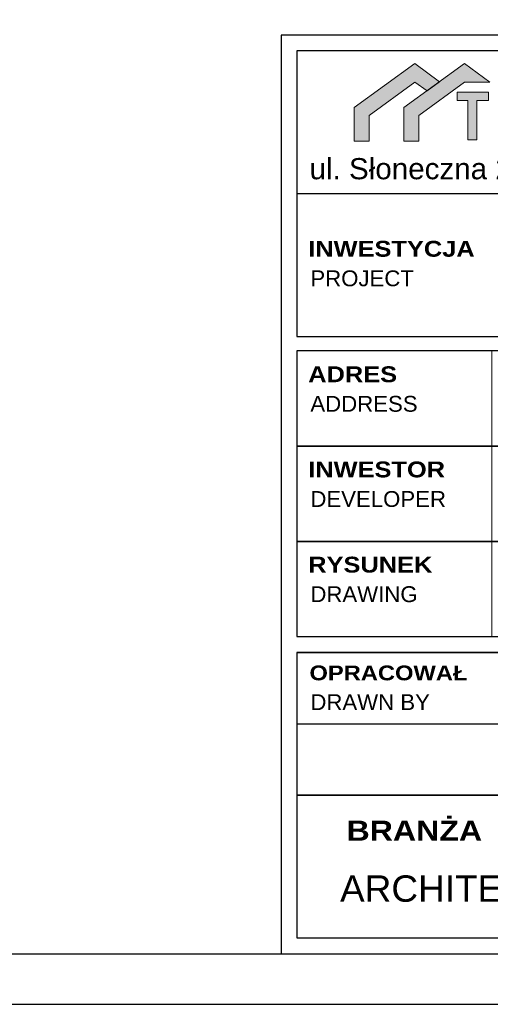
# Model space of a CAD drawing. Header units: millimetres. Extents: x 144333 to 293941, y 20065 to 49238.
# Tile 3 of 8: x 145773 to 146005, y 20065 to 20553. Entities that reach past the tile are written whole.
import ezdxf

# ---------------------------------------------------------------- set-up
doc = ezdxf.new("R2010")
doc.units = ezdxf.units.MM
for name, color, linetype in [('_0', 7, 'Continuous'), ('A_opisy_ramka', 7, 'Continuous'), ('A_ramka', 7, 'Continuous')]:
    doc.layers.add(name, color=color, linetype=linetype)
doc.layers.add('wymiar', color=7, linetype='Continuous', lineweight=13)
doc.styles.add('GENERATED_STYLE_2', font='arial.ttf')
doc.styles.add('GENERATED_STYLE_6', font='txt')

# ---------------------------------------------------------------- blocks, each defined once
blk = doc.blocks.new('A$C39696395')
at = {"layer": 'A_ramka', "linetype": 'Continuous', "lineweight": 13}
blk.add_line((184.17, 0), (184.17, 270), dxfattribs=at)
at = {"layer": 'A_ramka'}
for points in [[(0, 180), (936.67, 180), (936.67, 270), (0, 270)], [(0, 90), (936.67, 90), (936.67, 180), (0, 180)], [(0, 0), (936.67, 0), (936.67, 90), (0, 90)]]:
    blk.add_lwpolyline(points, close=True, dxfattribs=at)
at = {"layer": 'A_opisy_ramka', "linetype": 'Continuous', "lineweight": 13, "char_height": 15, "attachment_point": 7}
for s, insert, style in [('{\\fArial Black|b1|i0|c238|p34;ADRES}', (10.61, 240.27), 'GENERATED_STYLE_6'), ('{\\fArial|b0|i0|c238|p34;ADDRESS}', (12.64, 212.33), 'GENERATED_STYLE_2'), ('{\\fArial Black|b1|i0|c238|p34;INWESTOR}', (10.61, 150.27), 'GENERATED_STYLE_6'), ('{\\fArial|b0|i0|c238|p34;DEVELOPER}', (12.64, 122.33), 'GENERATED_STYLE_2'), ('{\\fArial Black|b1|i0|c238|p34;RYSUNEK}', (10.61, 60.27), 'GENERATED_STYLE_6'), ('{\\fArial|b0|i0|c238|p34;DRAWING}', (12.64, 32.33), 'GENERATED_STYLE_2')]:
    blk.add_mtext(s, dxfattribs=dict(at, insert=insert, style=style))

msp = doc.modelspace()

# ---------------------------------------------------------------- hatches: boundary and pattern name
at = {"layer": '_0', "linetype": 'Continuous', "lineweight": 9}
for color, points in [(150, [(145937.96, 20509.33), (145937.96, 20492.64), (145945.3, 20492.64), (145945.3, 20505.44), (145967.88, 20521.95), (145973.95, 20517.63), (145980.2, 20522.16), (145967.97, 20531.1)]), (10, [(145962.51, 20509.33), (145962.51, 20492.64), (145969.85, 20492.64), (145969.85, 20505.44), (145992.42, 20521.95), (146005.04, 20521.95), (145992.51, 20531.1), (145980.2, 20522.16), (145973.95, 20517.63)]), (256, [(145988.81, 20516.93), (145988.81, 20512.84), (145994.12, 20512.84), (145994.12, 20493.32), (145998.63, 20493.32), (145998.63, 20512.84), (146004.3, 20512.84), (146004.3, 20516.93)])]:
    msp.add_hatch(color=color, dxfattribs=at).paths.add_polyline_path(points)

# ---------------------------------------------------------------- linework, layer by layer
at = {"color": 150, "linetype": 'ByBlock', "lineweight": 9}
msp.add_lwpolyline([(145945.3, 20492.64), (145945.3, 20505.44), (145967.88, 20521.95), (145973.95, 20517.63), (145980.2, 20522.16), (145967.97, 20531.1), (145937.96, 20509.33), (145937.96, 20492.64), (145945.3, 20492.64)], dxfattribs=at)
at = {"color": 10, "linetype": 'ByBlock', "lineweight": 9}
msp.add_lwpolyline([(145969.85, 20492.64), (145969.85, 20505.44), (145992.42, 20521.95), (146005.04, 20521.95), (145992.51, 20531.1), (145962.51, 20509.33), (145962.51, 20492.64), (145969.85, 20492.64)], dxfattribs=at)
at = {"layer": '_0', "linetype": 'ByBlock', "lineweight": 9}
msp.add_lwpolyline([(145988.81, 20512.84), (145994.12, 20512.84), (145994.12, 20493.32), (145998.63, 20493.32), (145998.63, 20512.84), (146004.3, 20512.84), (146004.3, 20516.93), (145988.81, 20516.93), (145988.81, 20512.84)], dxfattribs=at)
at = {"layer": 'A_ramka'}
msp.add_line((145909.64, 20204.26), (146400.07, 20204.26), dxfattribs=at)
msp.add_line((145909.64, 20204.26), (146400.07, 20204.26), dxfattribs=at)
at = {"layer": 'A_ramka', "linetype": 'Continuous', "lineweight": 13}
msp.add_line((145909.64, 20168.92), (146400.07, 20168.92), dxfattribs=at)
at = {"layer": 'A_ramka'}
for points in [[(146432.92, 20065.38), (146432.92, 21550.38), (144332.92, 21550.38), (144332.92, 20065.38)], [(146407.92, 20090.38), (146407.92, 21525.38), (144357.92, 21525.38), (144357.92, 20090.38)], [(145909.64, 20168.92), (146400.07, 20168.92), (146400.07, 20239.61), (145909.64, 20239.61)], [(145909.64, 20239.61), (146400.07, 20239.61), (146400.07, 20239.61), (145909.64, 20239.61)], [(145909.64, 20098.24), (146400.07, 20098.24), (146400.07, 20168.92), (145909.64, 20168.92)]]:
    msp.add_lwpolyline(points, close=True, dxfattribs=at)
msp.add_lwpolyline([(146407.92, 20545.2), (145901.79, 20545.2), (145901.78, 20247.46), (145901.78, 20247.46), (145901.78, 20090.38), (146407.92, 20090.38), (146407.92, 20545.2)], dxfattribs=at)
at = {"layer": 'A_ramka', "color": 0}
for points in [[(145909.64, 20395.98), (146400.07, 20395.98), (146400.07, 20537.35), (145909.64, 20537.35)], [(145909.64, 20395.98), (146400.07, 20395.98), (146400.07, 20466.66), (145909.64, 20466.66)]]:
    msp.add_lwpolyline(points, close=True, dxfattribs=at)

# ---------------------------------------------------------------- block references
at = {"layer": 'A_ramka', "xscale": 0.523591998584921, "yscale": 0.523591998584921, "zscale": 0.523591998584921}
msp.add_blockref('A$C39696395', (145909.64, 20247.46), dxfattribs=at)

# ---------------------------------------------------------------- texts
at = {"layer": '_0', "insert": (145930.93, 20115.95), "char_height": 13.0858, "attachment_point": 7, "style": 'GENERATED_STYLE_2'}
msp.add_mtext('{\\fArial|b0|i0|c238|p34;ARCHITEKTURA}', dxfattribs=at)
at = {"layer": 'A_opisy_ramka', "color": 0, "linetype": 'Continuous', "lineweight": 13, "char_height": 7.8539, "attachment_point": 7}
for s, insert, style in [('{\\fArial Black|b1|i0|c238|p34;INWESTYCJA}', (145915.19, 20435.39), 'GENERATED_STYLE_6'), ('{\\fArial|b0|i0|c238|p34;PROJECT}', (145916.26, 20420.76), 'GENERATED_STYLE_2')]:
    msp.add_mtext(s, dxfattribs=dict(at, insert=insert, style=style))
at = {"layer": 'A_opisy_ramka', "linetype": 'Continuous', "lineweight": 13, "attachment_point": 7}
for s, insert, char_height, style in [('{\\fArial Black|b1|i0|c238|p34;OPRACOWAŁ}', (145915.81, 20225.68), 7.3303, 'GENERATED_STYLE_6'), ('{\\fArial|b0|i0|c238|p34;DRAWN BY}', (145916.26, 20211.05), 7.8539, 'GENERATED_STYLE_2'), ('{\\fArial Black|b1|i0|c238|p34;BRANŻA}', (145934.13, 20146.38), 9.939, 'GENERATED_STYLE_6')]:
    msp.add_mtext(s, dxfattribs=dict(at, insert=insert, char_height=char_height, style=style))
at = {"layer": 'wymiar', "color": 0, "linetype": 'Continuous', "lineweight": 13, "insert": (145915.85, 20471.9), "char_height": 10.4718, "attachment_point": 7, "style": 'GENERATED_STYLE_6'}
msp.add_mtext('{\\fArial|b0|i0|c238|p32;ul. Słoneczna 24, 97-420 Szczerców,}', dxfattribs=at)

doc.saveas('drawing.dxf')
